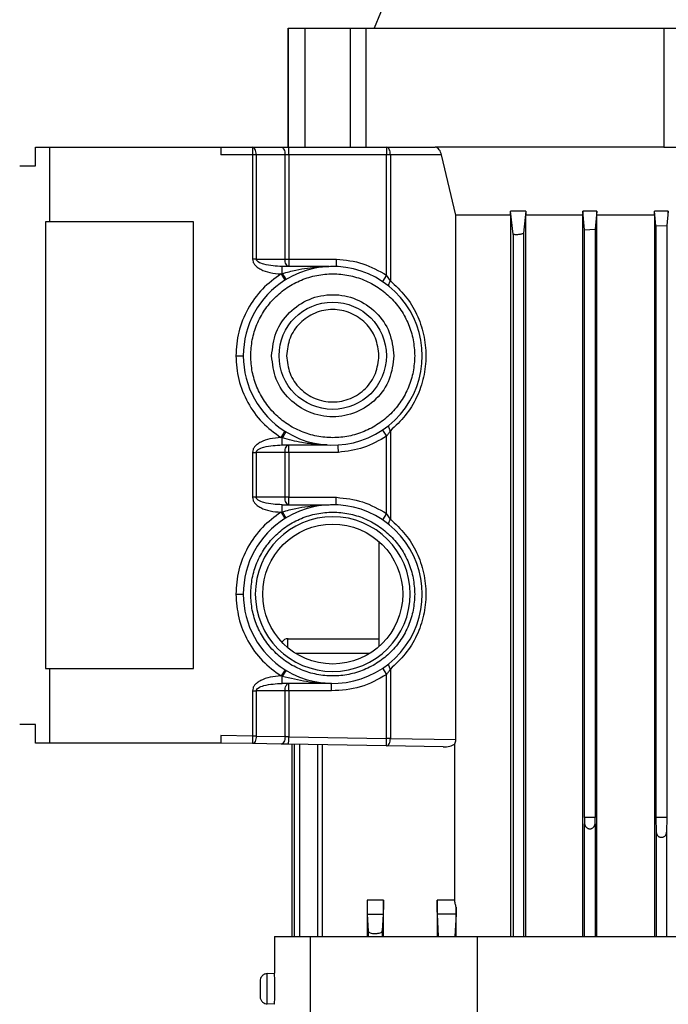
# Model space of a CAD drawing. Header units: millimetres. Extents: x 0 to 420, y 0 to 297.
# Tile 44 of 73: x 199.69 to 204.04, y 226.54 to 233.15. Entities that reach past the tile are written whole.
import ezdxf

# ---------------------------------------------------------------- set-up
doc = ezdxf.new("R2010")
doc.units = ezdxf.units.MM

msp = doc.modelspace()

# ---------------------------------------------------------------- linework, layer by layer
at = {"color": 7, "linetype": 'Continuous', "lineweight": 25}
for p, q in [((202.18943, 233.39329), (202.06822, 233.09329)), ((201.48943, 233.09329), (201.48943, 232.29329)), ((201.48943, 233.09329), (201.49074, 233.09329)), ((201.49074, 232.29329), (201.49074, 233.09329)), ((201.49074, 233.09329), (201.60185, 233.09329)), ((201.60185, 233.09329), (201.60185, 232.29329)), ((201.60185, 233.09329), (201.90561, 233.09329)), ((201.90561, 233.09329), (201.90561, 232.29329)), ((201.90561, 233.09329), (202.0145, 233.09329)), ((202.0145, 232.29329), (202.0145, 233.09329)), ((202.0145, 233.09329), (204.01095, 233.09329)), ((204.01095, 233.09329), (204.01095, 232.29329)), ((204.01095, 233.09329), (204.12974, 233.09329)), ((199.79481, 232.16829), (199.79481, 232.29329)), ((199.79481, 232.29329), (199.8884, 232.29329)), ((199.8884, 232.29329), (199.8884, 231.79329)), ((199.8884, 232.29329), (201.03943, 232.29329)), ((201.03943, 232.29329), (201.03943, 232.24329)), ((201.03943, 232.29329), (201.25103, 232.29329)), ((201.25103, 232.29329), (201.25103, 232.24329)), ((201.25103, 232.29329), (201.44434, 232.29329)), ((201.49434, 232.24329), (201.49434, 232.29329)), ((201.49434, 232.29329), (202.15103, 232.29329)), ((202.15103, 232.29329), (202.15103, 232.24329)), ((202.15103, 232.29329), (202.47661, 232.29329)), ((204.01095, 232.29329), (202.47661, 232.29329)), ((204.01095, 232.29329), (204.12974, 232.29329)), ((201.25103, 232.24329), (201.03943, 232.24329)), ((201.25103, 232.24329), (201.25103, 231.54278)), ((201.27603, 232.24329), (201.25103, 232.24329)), ((201.27603, 232.24329), (201.27603, 231.54278)), ((201.46934, 232.24329), (201.27603, 232.24329)), ((201.46934, 231.54278), (201.46934, 232.24329)), ((201.49434, 232.24329), (201.46934, 232.24329)), ((201.49434, 232.24329), (201.49434, 231.54278)), ((202.15103, 232.24329), (201.49434, 232.24329)), ((202.15103, 231.43343), (202.15103, 232.24329)), ((202.17603, 232.24329), (202.15103, 232.24329)), ((202.17603, 232.24329), (202.17603, 231.39637)), ((202.51922, 232.24329), (202.17603, 232.24329)), ((202.61477, 231.83612), (202.51922, 232.24329)), ((199.68943, 232.16829), (199.79481, 232.16829)), ((202.98201, 231.83612), (202.61477, 231.83612)), ((202.61477, 228.31624), (202.61477, 231.83612)), ((202.98201, 231.83612), (202.9822, 231.86455)), ((202.98201, 231.83612), (202.98201, 226.99329)), ((202.99944, 231.70967), (202.9822, 231.86455)), ((203.08515, 231.86455), (202.9822, 231.86455)), ((203.08515, 231.86455), (203.06943, 231.7165)), ((203.08515, 231.86455), (203.08533, 231.83612)), ((203.08533, 226.99329), (203.08533, 231.83612)), ((203.46591, 231.83612), (203.08533, 231.83612)), ((203.46608, 231.86455), (203.46591, 231.83612)), ((203.46591, 231.83612), (203.46591, 226.99329)), ((203.47862, 231.73935), (203.46608, 231.86455)), ((203.56198, 231.86455), (203.46608, 231.86455)), ((203.56198, 231.86455), (203.55024, 231.74416)), ((203.56214, 231.83612), (203.56198, 231.86455)), ((203.56214, 226.99329), (203.56214, 231.83612)), ((203.94793, 231.83612), (203.56214, 231.83612)), ((203.94793, 231.83612), (203.94809, 231.86455)), ((203.94793, 231.83612), (203.94793, 226.99329)), ((203.9575, 231.76488), (203.94809, 231.86455)), ((204.04043, 231.86455), (203.94809, 231.86455)), ((204.04043, 231.86455), (204.03136, 231.76736)), ((204.04058, 231.83612), (204.04043, 231.86455)), ((199.8884, 231.79329), (199.86216, 231.79329)), ((199.86216, 231.79329), (199.86216, 228.79329)), ((200.85443, 231.79329), (199.8884, 231.79329)), ((200.85443, 228.79329), (200.85443, 231.79329)), ((203.9575, 231.76488), (204.03136, 231.76736)), ((203.9575, 231.76488), (203.9575, 227.79329)), ((204.03136, 231.76736), (204.03136, 227.79329)), ((202.99944, 231.70967), (202.99944, 226.99329)), ((203.06943, 231.7165), (203.06943, 226.99329)), ((203.47862, 231.73935), (203.55024, 231.74416)), ((203.47862, 227.79329), (203.47862, 231.73935)), ((203.55024, 231.74416), (203.55024, 227.79329)), ((201.27603, 231.54278), (201.25103, 231.54278)), ((201.27603, 231.54278), (201.46934, 231.54278)), ((201.46934, 231.54278), (201.49434, 231.54278)), ((201.49434, 231.54278), (201.49434, 231.49278)), ((201.49434, 231.54278), (201.81514, 231.54278)), ((201.44236, 231.44288), (201.45103, 231.44552)), ((201.44236, 231.44288), (201.46906, 231.4006)), ((201.45103, 231.44552), (201.45103, 231.49278)), ((201.76373, 231.49278), (201.45103, 231.49278)), ((202.15103, 231.43343), (202.12322, 231.39188)), ((202.17603, 231.39637), (202.15103, 231.43343)), ((201.13943, 230.89329), (201.18943, 230.89329)), ((201.46821, 230.38652), (201.44144, 230.34429)), ((202.12322, 230.39471), (202.15103, 230.35316)), ((202.17603, 230.39022), (202.17603, 229.79637)), ((201.45103, 230.34137), (201.44144, 230.34429)), ((201.45103, 230.29441), (201.45103, 230.34137)), ((202.15103, 229.83343), (202.15103, 230.35316)), ((201.25103, 230.24441), (201.25103, 229.94284)), ((201.25103, 230.24441), (201.27603, 230.24441)), ((201.46934, 230.24441), (201.27603, 230.24441)), ((201.27603, 230.24441), (201.27603, 229.94284)), ((201.45103, 230.29441), (201.75136, 230.29441)), ((201.46934, 229.94284), (201.46934, 230.24441)), ((201.49434, 230.24441), (201.46934, 230.24441)), ((201.49434, 230.24441), (201.49434, 230.29441)), ((201.8275, 230.24441), (201.49434, 230.24441)), ((201.49434, 230.24441), (201.49434, 229.94284)), ((201.27603, 229.94284), (201.25103, 229.94284)), ((201.46934, 229.94284), (201.27603, 229.94284)), ((201.49434, 229.94284), (201.46934, 229.94284)), ((201.49434, 229.89284), (201.49434, 229.94284)), ((201.49434, 229.94284), (201.81361, 229.94284)), ((201.45103, 229.84555), (201.45103, 229.89284)), ((201.45103, 229.89284), (201.76525, 229.89284)), ((201.44245, 229.84293), (201.45103, 229.84555)), ((201.44245, 229.84293), (201.46914, 229.80065)), ((202.15103, 229.83343), (202.12322, 229.79188)), ((202.17603, 229.79637), (202.15103, 229.83343)), ((202.09943, 229.64597), (202.09943, 228.94061)), ((201.13943, 229.29329), (201.18943, 229.29329)), ((201.48943, 228.99329), (202.09943, 228.99329)), ((202.03536, 228.89329), (201.5435, 228.89329)), ((199.86216, 228.79329), (199.8884, 228.79329)), ((199.8884, 228.79329), (199.8884, 228.29329)), ((199.8884, 228.79329), (200.85443, 228.79329)), ((202.12322, 228.79471), (202.15103, 228.75316)), ((202.17603, 228.79022), (202.17603, 228.3239)), ((201.46969, 228.78558), (201.44305, 228.74328)), ((201.45103, 228.74084), (201.44305, 228.74328)), ((201.45103, 228.69335), (201.45103, 228.74084)), ((202.15103, 228.3239), (202.15103, 228.75316)), ((201.78042, 228.69335), (201.45103, 228.69335)), ((201.49434, 228.64335), (201.49434, 228.69335)), ((201.25103, 228.64335), (201.25103, 228.33961)), ((201.25103, 228.64335), (201.27603, 228.64335)), ((201.46934, 228.64335), (201.27603, 228.64335)), ((201.27603, 228.64335), (201.27603, 228.33961)), ((201.46934, 228.33623), (201.46934, 228.64335)), ((201.49434, 228.64335), (201.46934, 228.64335)), ((201.78042, 228.64335), (201.49434, 228.64335)), ((201.49434, 228.64335), (201.49434, 228.33536)), ((199.79481, 228.41829), (199.68943, 228.41829)), ((199.79481, 228.29329), (199.79481, 228.41829)), ((201.25103, 228.33961), (201.03943, 228.3433)), ((201.03943, 228.3433), (201.03943, 228.29329)), ((201.27603, 228.33961), (201.25103, 228.33961)), ((201.27603, 228.33961), (201.46934, 228.33623)), ((201.49434, 228.33536), (202.15103, 228.3239)), ((199.8884, 228.29329), (199.79481, 228.29329)), ((201.03943, 228.29329), (199.8884, 228.29329)), ((201.25016, 228.28961), (201.03943, 228.29329)), ((201.44346, 228.28624), (201.25016, 228.28961)), ((202.15016, 228.2739), (201.49346, 228.28537)), ((201.51443, 228.285), (201.51443, 226.99329)), ((201.53148, 228.2847), (201.53148, 226.99329)), ((201.5658, 228.2841), (201.5658, 226.99329)), ((201.68672, 228.28199), (201.68672, 226.99329)), ((201.72103, 226.99329), (201.72103, 228.28139)), ((202.5297, 228.26728), (202.15016, 228.2739)), ((202.17603, 228.3239), (202.15103, 228.3239)), ((202.17603, 228.3239), (202.61477, 228.31624)), ((202.60872, 227.23831), (202.60872, 228.28682)), ((203.47862, 227.79329), (203.47944, 227.75165)), ((203.55024, 227.79329), (203.47862, 227.79329)), ((203.47944, 226.99329), (203.47944, 227.75165)), ((203.54943, 227.75165), (203.55024, 227.79329)), ((203.54943, 227.75165), (203.54943, 226.99329)), ((203.9575, 227.79329), (203.95944, 227.69466)), ((204.03136, 227.79329), (203.9575, 227.79329)), ((204.03136, 227.79329), (204.02943, 227.69466)), ((203.95944, 227.69466), (203.95944, 226.99329)), ((204.02943, 227.69466), (204.02943, 226.99329)), ((202.01952, 227.23831), (202.01952, 226.99329)), ((202.1293, 227.23831), (202.01952, 227.23831)), ((202.1293, 226.99329), (202.1293, 227.23831)), ((202.49022, 227.23831), (202.49022, 226.99329)), ((202.60872, 227.23831), (202.49022, 227.23831)), ((202.02082, 227.14434), (202.128, 227.14434)), ((202.02082, 227.14434), (202.02694, 227.03091)), ((202.128, 227.14434), (202.12192, 227.03159)), ((202.49966, 226.99329), (202.49151, 227.14434)), ((202.61731, 227.14434), (202.49151, 227.14434)), ((202.61731, 227.14434), (202.60916, 226.99329)), ((202.61837, 226.99329), (202.61837, 227.1911)), ((202.02694, 227.03091), (202.02694, 226.99329)), ((202.12192, 227.03159), (202.12192, 226.99329)), ((201.39943, 226.99329), (201.39943, 226.74755)), ((201.39943, 226.99329), (201.63749, 226.99329)), ((201.63749, 226.99329), (201.63749, 225.69329)), ((201.63749, 226.99329), (202.76042, 226.99329)), ((202.76042, 225.69329), (202.76042, 226.99329)), ((202.76042, 226.99329), (206.11844, 226.99329)), ((201.34975, 226.74538), (201.39943, 226.74755)), ((201.34975, 226.5412), (201.34975, 226.74538)), ((201.39943, 226.53904), (201.34975, 226.5412))]:
    msp.add_line(p, q, dxfattribs=at)
at = {"color": 7, "linetype": 'Continuous', "lineweight": 25, "flags": 128}
for points in [[(201.27603, 232.24329), (201.27555, 232.25305), (201.27413, 232.26243), (201.27182, 232.27107), (201.26871, 232.27865), (201.26492, 232.28487), (201.2606, 232.28949), (201.25591, 232.29233), (201.25103, 232.29329)], [(201.44434, 232.29329), (201.44921, 232.29233), (201.4539, 232.28949), (201.45822, 232.28487), (201.46201, 232.27865), (201.46512, 232.27107), (201.46743, 232.26243), (201.46886, 232.25305), (201.46934, 232.24329)], [(202.17603, 232.24329), (202.17555, 232.25305), (202.17413, 232.26243), (202.17182, 232.27107), (202.16871, 232.27865), (202.16492, 232.28487), (202.1606, 232.28949), (202.15591, 232.29233), (202.15103, 232.29329)], [(202.16937, 231.35767), (202.1673, 231.36015), (202.16605, 231.36351), (202.16566, 231.36766), (202.16612, 231.37252), (202.16743, 231.37795), (202.16955, 231.38384), (202.17245, 231.39002), (202.17603, 231.39637)], [(202.17603, 230.39022), (202.17245, 230.39656), (202.16955, 230.40275), (202.16743, 230.40863), (202.16612, 230.41407), (202.16566, 230.41892), (202.16605, 230.42308), (202.1673, 230.42644), (202.16937, 230.42892)], [(202.16937, 229.75767), (202.1673, 229.76015), (202.16605, 229.76351), (202.16566, 229.76766), (202.16612, 229.77252), (202.16743, 229.77795), (202.16955, 229.78384), (202.17245, 229.79002), (202.17603, 229.79637)], [(202.17603, 228.79022), (202.17245, 228.79656), (202.16955, 228.80275), (202.16743, 228.80863), (202.16612, 228.81407), (202.16566, 228.81892), (202.16605, 228.82308), (202.1673, 228.82644), (202.16937, 228.82892)], [(201.46934, 228.33623), (201.46872, 228.32643), (201.46716, 228.317), (201.46471, 228.30832), (201.46147, 228.30073), (201.45757, 228.29451), (201.45315, 228.28992), (201.44838, 228.28713), (201.44346, 228.28624)]]:
    msp.add_lwpolyline(points, dxfattribs=at)
at = {"color": 7, "linetype": 'Continuous', "lineweight": 25}
for centre, radius in [((201.78943, 230.89329), 0.36), ((201.78943, 229.29329), 0.46956)]:
    msp.add_circle(centre, radius, dxfattribs=at)
for centre, radius, start, end in [((201.80864, 231.65006), 0.41197, 209.767972, 216.403566), ((201.78943, 230.89329), 0.6, 237.630623, 122.272711), ((201.78943, 230.89329), 0.6, 122.272711, 180), ((201.78943, 230.89329), 0.6, 180, 237.630623), ((201.78943, 229.29329), 0.6, 237.798635, 122.263374), ((201.78943, 229.29329), 0.6, 122.263374, 180), ((201.78943, 229.29329), 0.51956, 0, 180), ((201.78943, 229.29329), 0.6, 180, 237.798635), ((201.78943, 229.29329), 0.51956, 180, 0), ((201.48943, 228.94329), 0.05, 90, 146.228428), ((201.84184, 228.51615), 0.45079, 144.016287, 150.103586)]:
    msp.add_arc(centre, radius, start, end, dxfattribs=at)
msp.add_ellipse((202.53054, 228.31727), major_axis=(0.09671, -0.00171), ratio=0.5169479, start_param=4.7127941, end_param=5.662857, dxfattribs=at)
for points in [[(201.44434, 232.29329), (201.45223, 232.29329), (201.46801, 232.29329), (201.48556, 232.29329), (201.49434, 232.29329)], [(201.49434, 231.49278), (201.49106, 231.49354), (201.48451, 231.49504), (201.47624, 231.5066), (201.47046, 231.52313), (201.46971, 231.53623), (201.46934, 231.54278)], [(201.23943, 230.89329), (201.24148, 230.92929), (201.24557, 231.00128), (201.27828, 231.10513), (201.32911, 231.20083), (201.39803, 231.28471), (201.48189, 231.35355), (201.5776, 231.4047), (201.68144, 231.4362), (201.78943, 231.44684), (201.89742, 231.4362), (202.00126, 231.4047), (202.09697, 231.35355), (202.18083, 231.28471), (202.24976, 231.20083), (202.30059, 231.10513), (202.33329, 231.00128), (202.33738, 230.92929), (202.33943, 230.89329)], [(201.37943, 230.89329), (201.38559, 230.94695), (201.39792, 231.05428), (201.49273, 231.19075), (201.62826, 231.28194), (201.78943, 231.31397), (201.95061, 231.28194), (202.08613, 231.19075), (202.18094, 231.05428), (202.19327, 230.94695), (202.19943, 230.89329)], [(202.09943, 230.89329), (202.09477, 230.93387), (202.08545, 231.01501), (202.01377, 231.1182), (201.9113, 231.18715), (201.78943, 231.21136), (201.66757, 231.18715), (201.5651, 231.1182), (201.49341, 231.01501), (201.48409, 230.93387), (201.47943, 230.89329)], [(202.33943, 230.89329), (202.33738, 230.8573), (202.33329, 230.7853), (202.30059, 230.68146), (202.24976, 230.58576), (202.18083, 230.50188), (202.09697, 230.43304), (202.00126, 230.38188), (201.89742, 230.35038), (201.78943, 230.33975), (201.68144, 230.35038), (201.5776, 230.38188), (201.48189, 230.43304), (201.39803, 230.50188), (201.32911, 230.58576), (201.27828, 230.68146), (201.24557, 230.7853), (201.24148, 230.8573), (201.23943, 230.89329)], [(202.19943, 230.89329), (202.19327, 230.83963), (202.18094, 230.73231), (202.08613, 230.59583), (201.95061, 230.50464), (201.78943, 230.47262), (201.62826, 230.50464), (201.49273, 230.59583), (201.39792, 230.73231), (201.38559, 230.83963), (201.37943, 230.89329)], [(201.47943, 230.89329), (201.48409, 230.85272), (201.49341, 230.77157), (201.5651, 230.66838), (201.66757, 230.59943), (201.78943, 230.57522), (201.9113, 230.59943), (202.01377, 230.66838), (202.08545, 230.77157), (202.09477, 230.85272), (202.09943, 230.89329)], [(201.46934, 230.24441), (201.46971, 230.25096), (201.47046, 230.26406), (201.47624, 230.28059), (201.48451, 230.29215), (201.49106, 230.29366), (201.49434, 230.29441)], [(201.49434, 229.89284), (201.49106, 229.89359), (201.48451, 229.8951), (201.47624, 229.90666), (201.47046, 229.92319), (201.46971, 229.93629), (201.46934, 229.94284)], [(201.23943, 229.29329), (201.24148, 229.32929), (201.24557, 229.40128), (201.27828, 229.50513), (201.32911, 229.60083), (201.39803, 229.68471), (201.48189, 229.75355), (201.5776, 229.8047), (201.68144, 229.8362), (201.78943, 229.84684), (201.89742, 229.8362), (202.00126, 229.8047), (202.09697, 229.75355), (202.18083, 229.68471), (202.24976, 229.60083), (202.30059, 229.50513), (202.33329, 229.40128), (202.33738, 229.32929), (202.33943, 229.29329)], [(202.33943, 229.29329), (202.33738, 229.2573), (202.33329, 229.1853), (202.30059, 229.08146), (202.24976, 228.98576), (202.18083, 228.90188), (202.09697, 228.83304), (202.00126, 228.78188), (201.89742, 228.75038), (201.78943, 228.73975), (201.68144, 228.75038), (201.5776, 228.78188), (201.48189, 228.83304), (201.39803, 228.90188), (201.32911, 228.98576), (201.27828, 229.08146), (201.24557, 229.1853), (201.24148, 229.2573), (201.23943, 229.29329)], [(202.15103, 228.75316), (202.09344, 228.72077), (201.97826, 228.65598), (201.84637, 228.64756), (201.78042, 228.64335)], [(201.46934, 228.64335), (201.46971, 228.64991), (201.47046, 228.66301), (201.47624, 228.67954), (201.48451, 228.6911), (201.49106, 228.6926), (201.49434, 228.69335)], [(201.78042, 228.64335), (201.78042, 228.64991), (201.78042, 228.66301), (201.78042, 228.67954), (201.78042, 228.6911), (201.78042, 228.6926), (201.78042, 228.69335)], [(201.25103, 228.33961), (201.25092, 228.33306), (201.25069, 228.31995), (201.2504, 228.30343), (201.2502, 228.29187), (201.25017, 228.29037), (201.25016, 228.28961)], [(201.27603, 228.33961), (201.27557, 228.33302), (201.27464, 228.31984), (201.26858, 228.30326), (201.26008, 228.29172), (201.25347, 228.29032), (201.25016, 228.28961)], [(202.15016, 228.2739), (202.15017, 228.27466), (202.1502, 228.27616), (202.1504, 228.28772), (202.15069, 228.30424), (202.15092, 228.31735), (202.15103, 228.3239)], [(202.15016, 228.2739), (202.15347, 228.27461), (202.16008, 228.27601), (202.16858, 228.28755), (202.17464, 228.30413), (202.17557, 228.31731), (202.17603, 228.3239)], [(202.1293, 227.23831), (202.12928, 227.22812), (202.12924, 227.20775), (202.12896, 227.18016), (202.12855, 227.15734), (202.12819, 227.14868), (202.128, 227.14434)], [(202.61837, 227.1911), (202.61823, 227.18082), (202.61796, 227.16026), (202.61753, 227.14965), (202.61731, 227.14434)]]:
    msp.add_open_spline(points, degree=3, dxfattribs=at)
for points, knots in [([(202.51922, 232.24329), (202.51747, 232.24915), (202.51396, 232.26086), (202.50457, 232.27622), (202.49346, 232.28759), (202.48365, 232.29273), (202.47829, 232.29316), (202.47661, 232.29329)], [0, 0, 0, 0, 0.2249901, 0.4498668, 0.6767291, 0.8988453, 1, 1, 1, 1]), ([(203.06943, 231.7165), (203.06894, 231.7157), (203.06798, 231.71408), (203.06151, 231.71147), (203.05215, 231.7091), (203.04064, 231.70721), (203.02855, 231.70603), (203.01728, 231.70568), (203.00803, 231.70615), (203.0017, 231.70738), (202.99963, 231.70872), (202.99946, 231.70955), (202.99944, 231.70967)], [0, 0, 0, 0, 0.1120015, 0.2239803, 0.336314, 0.4475692, 0.5566441, 0.6634572, 0.7689145, 0.8744392, 0.9813822, 1, 1, 1, 1]), ([(201.25103, 231.54278), (201.2518, 231.53632), (201.2534, 231.52274), (201.26545, 231.50404), (201.28335, 231.48714), (201.31708, 231.46645), (201.3709, 231.44815), (201.41758, 231.44471), (201.44236, 231.44288)], [0, 0, 0, 0, 0.0829451, 0.1740535, 0.2786373, 0.3986837, 0.680796, 1, 1, 1, 1]), ([(201.45103, 231.49278), (201.40939, 231.49462), (201.35401, 231.49705), (201.29638, 231.51719), (201.28064, 231.53047), (201.27658, 231.53765), (201.27621, 231.54114), (201.27603, 231.54278)], [0, 0, 0, 0, 0.6580125, 0.8749951, 0.9466233, 0.9747263, 1, 1, 1, 1]), ([(201.81413, 231.49278), (201.81414, 231.49346), (201.81416, 231.4945), (201.81429, 231.50076), (201.81445, 231.50838), (201.81466, 231.51859), (201.8149, 231.5309), (201.81505, 231.53863), (201.81514, 231.54278)], [0, 0, 0, 0, 0.2416438, 0.3687339, 0.4996373, 0.7047213, 0.841189, 1, 1, 1, 1]), ([(201.81514, 231.54278), (201.87491, 231.53618), (201.99445, 231.52299), (202.09884, 231.46328), (202.15103, 231.43343)], [0, 0, 0, 0, 0.5000572, 1, 1, 1, 1]), ([(201.44236, 231.44288), (201.39899, 231.41094), (201.31084, 231.34602), (201.2147, 231.21009), (201.1511, 231.05622), (201.14328, 230.94702), (201.13943, 230.89329)], [0, 0, 0, 0, 0.2459924, 0.5, 0.7540076, 1, 1, 1, 1]), ([(201.45103, 231.44552), (201.48124, 231.45379), (201.53746, 231.46917), (201.61602, 231.48192), (201.673, 231.48808), (201.70975, 231.49065), (201.72991, 231.49171), (201.74593, 231.49234), (201.75647, 231.49263), (201.76188, 231.49275), (201.76289, 231.49277), (201.76346, 231.49278), (201.7637, 231.49278), (201.76372, 231.49278), (201.76373, 231.49278)], [0, 0, 0, 0, 0.2915775, 0.5426513, 0.7481746, 0.8333607, 0.8920887, 0.9398023, 0.9869505, 0.9916709, 0.9953098, 0.9979826, 0.9990434, 1, 1, 1, 1]), ([(201.76474, 231.49278), (201.7647, 231.49278), (201.76465, 231.49278), (201.76424, 231.49278), (201.7639, 231.49278), (201.76373, 231.49278)], [0, 0, 0, 0, 0.4996338, 0.749235, 1, 1, 1, 1]), ([(202.17603, 231.39637), (202.21101, 231.36392), (202.27988, 231.30002), (202.35563, 231.17542), (202.40363, 231.03831), (202.41979, 230.89329), (202.40363, 230.74828), (202.35563, 230.61117), (202.27988, 230.48656), (202.21101, 230.42267), (202.17603, 230.39022)], [0, 0, 0, 0, 0.13015112, 0.25626676, 0.37906942, 0.5, 0.62093058, 0.74373324, 0.86984888, 1, 1, 1, 1]), ([(201.13943, 230.89329), (201.14327, 230.83965), (201.15106, 230.73063), (201.21445, 230.57699), (201.31028, 230.4412), (201.39819, 230.37625), (201.44144, 230.34429)], [0, 0, 0, 0, 0.2460059, 0.5, 0.7539941, 1, 1, 1, 1]), ([(201.45103, 230.34137), (201.45421, 230.34652), (201.46081, 230.35722), (201.4694, 230.3706), (201.47551, 230.37961), (201.47656, 230.38056), (201.47706, 230.38102)], [0, 0, 0, 0, 0.2407676, 0.5, 0.7592324, 1, 1, 1, 1]), ([(202.15103, 230.35316), (202.15548, 230.35928), (202.16019, 230.36576), (202.16642, 230.37506), (202.1705, 230.38128), (202.17411, 230.38711), (202.17603, 230.39022)], [0, 0, 0, 0, 0.4998199, 0.5292575, 0.7492188, 1, 1, 1, 1]), ([(201.44144, 230.34429), (201.41675, 230.34242), (201.37026, 230.33889), (201.3167, 230.32056), (201.28316, 230.2999), (201.26536, 230.28304), (201.25338, 230.26439), (201.25179, 230.25086), (201.25103, 230.24441)], [0, 0, 0, 0, 0.3192816, 0.6012797, 0.7212733, 0.8258417, 0.9169837, 1, 1, 1, 1]), ([(201.73648, 230.29493), (201.72869, 230.29529), (201.70951, 230.29617), (201.65796, 230.30002), (201.57008, 230.31029), (201.49465, 230.32998), (201.45103, 230.34137)], [0, 0, 0, 0, 0.08218351, 0.20240494, 0.53882718, 1, 1, 1, 1]), ([(202.15103, 230.35316), (202.10075, 230.32423), (202.00017, 230.26636), (201.88506, 230.25173), (201.8275, 230.24441)], [0, 0, 0, 0, 0.49994675, 1, 1, 1, 1]), ([(201.27603, 230.24441), (201.27621, 230.24606), (201.27658, 230.24954), (201.28064, 230.25673), (201.29638, 230.27), (201.35401, 230.29014), (201.40939, 230.29258), (201.45103, 230.29441)], [0, 0, 0, 0, 0.02527165, 0.0533739, 0.12500477, 0.34198745, 1, 1, 1, 1]), ([(201.75136, 230.29441), (201.75133, 230.29441), (201.75127, 230.29441), (201.75062, 230.29443), (201.74842, 230.2945), (201.74353, 230.29465), (201.73916, 230.29483), (201.73648, 230.29493)], [0, 0, 0, 0, 0.0365422, 0.0791945, 0.1956612, 0.5079365, 1, 1, 1, 1]), ([(201.75285, 230.29441), (201.7528, 230.29441), (201.75273, 230.29441), (201.75211, 230.29441), (201.75161, 230.29441), (201.75136, 230.29441)], [0, 0, 0, 0, 0.4982385, 0.7462745, 1, 1, 1, 1]), ([(201.8275, 230.24441), (201.82738, 230.24856), (201.82716, 230.25629), (201.8268, 230.2686), (201.82648, 230.27882), (201.82625, 230.28643), (201.82606, 230.29269), (201.82603, 230.29373), (201.82601, 230.29441)], [0, 0, 0, 0, 0.1588839, 0.2953773, 0.5003726, 0.6312854, 0.7583758, 1, 1, 1, 1]), ([(201.25103, 229.94284), (201.2518, 229.93637), (201.2534, 229.92279), (201.26546, 229.90408), (201.28337, 229.88718), (201.31712, 229.86649), (201.37096, 229.84819), (201.41766, 229.84476), (201.44245, 229.84293)], [0, 0, 0, 0, 0.0829382, 0.1740434, 0.2786288, 0.3986803, 0.6808037, 1, 1, 1, 1]), ([(201.45103, 229.89284), (201.40939, 229.89467), (201.35401, 229.89711), (201.29638, 229.91725), (201.28064, 229.93052), (201.27658, 229.93771), (201.27621, 229.94119), (201.27603, 229.94284)], [0, 0, 0, 0, 0.6580125, 0.8749951, 0.9466233, 0.9747263, 1, 1, 1, 1]), ([(201.81266, 229.89284), (201.81268, 229.89352), (201.8127, 229.89456), (201.81282, 229.90082), (201.81296, 229.90843), (201.81317, 229.91865), (201.81339, 229.93096), (201.81354, 229.93869), (201.81361, 229.94284)], [0, 0, 0, 0, 0.2416459, 0.3687362, 0.4996391, 0.7047356, 0.8411995, 1, 1, 1, 1]), ([(201.81361, 229.94284), (201.87366, 229.93634), (201.99374, 229.92333), (202.09861, 229.86339), (202.15103, 229.83343)], [0, 0, 0, 0, 0.5000577, 1, 1, 1, 1]), ([(201.45103, 229.84555), (201.48136, 229.85384), (201.53783, 229.86928), (201.61671, 229.88205), (201.67402, 229.88821), (201.71093, 229.89075), (201.73118, 229.89181), (201.74229, 229.8922), (201.74731, 229.89238)], [0, 0, 0, 0, 0.3101651, 0.5774504, 0.7959707, 0.8875187, 0.9492466, 1, 1, 1, 1]), ([(201.74731, 229.89238), (201.75232, 229.89253), (201.75784, 229.89269), (201.76334, 229.89281), (201.76438, 229.89283), (201.76497, 229.89284), (201.76522, 229.89284), (201.76524, 229.89284), (201.76525, 229.89284)], [0, 0, 0, 0, 0.7820434, 0.861683, 0.9227596, 0.967129, 0.9844888, 1, 1, 1, 1]), ([(201.44245, 229.84293), (201.39907, 229.811), (201.31089, 229.74608), (201.21472, 229.61013), (201.1511, 229.45625), (201.14328, 229.34703), (201.13943, 229.29329)], [0, 0, 0, 0, 0.24599107, 0.5, 0.75400893, 1, 1, 1, 1]), ([(201.47706, 229.80557), (201.47658, 229.80604), (201.47556, 229.80702), (201.46946, 229.81613), (201.46085, 229.82962), (201.45422, 229.84037), (201.45103, 229.84555)], [0, 0, 0, 0, 0.24069659, 0.5, 0.75930341, 1, 1, 1, 1]), ([(202.17603, 229.79637), (202.21101, 229.76392), (202.27988, 229.70002), (202.35563, 229.57542), (202.40363, 229.43831), (202.41979, 229.29329), (202.40363, 229.14828), (202.35563, 229.01117), (202.27988, 228.88656), (202.21101, 228.82267), (202.17603, 228.79022)], [0, 0, 0, 0, 0.1301511, 0.2562668, 0.3790694, 0.5, 0.6209306, 0.7437332, 0.8698489, 1, 1, 1, 1]), ([(201.13943, 229.29329), (201.14329, 229.2395), (201.15113, 229.13017), (201.21488, 228.97613), (201.31125, 228.8401), (201.39959, 228.7752), (201.44305, 228.74328)], [0, 0, 0, 0, 0.2459824, 0.5, 0.7540176, 1, 1, 1, 1]), ([(201.40156, 229.02865), (201.39804, 229.0339), (201.39101, 229.04438), (201.38344, 229.05747), (201.37967, 229.064)], [0, 0, 0, 0, 0.5014937, 1, 1, 1, 1]), ([(201.48863, 228.93337), (201.48865, 228.93841), (201.4887, 228.94962), (201.48884, 228.9677), (201.48901, 228.98237), (201.48923, 228.99165), (201.48936, 228.99272), (201.48943, 228.99329)], [0, 0, 0, 0, 0.1447831, 0.321602, 0.6062461, 0.7896263, 1, 1, 1, 1]), ([(202.15103, 228.75316), (202.15548, 228.75928), (202.16019, 228.76576), (202.16642, 228.77506), (202.1705, 228.78128), (202.17411, 228.78711), (202.17603, 228.79022)], [0, 0, 0, 0, 0.4998199, 0.529258, 0.7492188, 1, 1, 1, 1]), ([(201.44305, 228.74327), (201.4182, 228.74148), (201.37136, 228.7381), (201.31736, 228.71982), (201.2835, 228.69911), (201.26552, 228.68219), (201.25341, 228.66345), (201.2518, 228.64984), (201.25103, 228.64335)], [0, 0, 0, 0, 0.3191452, 0.6013419, 0.7214275, 0.8260231, 0.9171072, 1, 1, 1, 1]), ([(201.78042, 228.69335), (201.78042, 228.69335), (201.78041, 228.69335), (201.78029, 228.69336), (201.77984, 228.69336), (201.77849, 228.69337), (201.77553, 228.6934), (201.76943, 228.69347), (201.75717, 228.69369), (201.73614, 228.69433), (201.71596, 228.69535), (201.70213, 228.69627), (201.69858, 228.69651), (201.69763, 228.69658), (201.69736, 228.6966), (201.6693, 228.69861), (201.58667, 228.70659), (201.50501, 228.72721), (201.45103, 228.74084)], [0, 0, 0, 0, 0.00036299, 0.00078188, 0.00189601, 0.0055391, 0.01364349, 0.02926445, 0.06101453, 0.12485476, 0.21958946, 0.24374493, 0.25001943, 0.25170586, 0.25233595, 0.25242508, 0.50578827, 1, 1, 1, 1]), ([(201.27603, 228.64335), (201.27621, 228.645), (201.27658, 228.64848), (201.28064, 228.65567), (201.29638, 228.66895), (201.35401, 228.68909), (201.40939, 228.69152), (201.45103, 228.69335)], [0, 0, 0, 0, 0.02527165, 0.0533739, 0.12500477, 0.34198745, 1, 1, 1, 1]), ([(201.78112, 228.69335), (201.781, 228.69335), (201.78077, 228.69335), (201.78054, 228.69335), (201.78042, 228.69335)], [0, 0, 0, 0, 0.50000001, 1, 1, 1, 1]), ([(201.49434, 228.33536), (201.48923, 228.33554), (201.48045, 228.33584), (201.47261, 228.33612), (201.46934, 228.33623)], [0, 0, 0, 0, 0.581341, 1, 1, 1, 1]), ([(201.49346, 228.28537), (201.49347, 228.28604), (201.49349, 228.28706), (201.4936, 228.2933), (201.49371, 228.29975), (201.49385, 228.30776), (201.49406, 228.3194), (201.49423, 228.32907), (201.49434, 228.33536)], [0, 0, 0, 0, 0.2394568, 0.3683607, 0.5, 0.6316393, 0.7605432, 1, 1, 1, 1]), ([(201.49346, 228.28537), (201.48469, 228.28552), (201.46714, 228.28583), (201.45136, 228.2861), (201.44346, 228.28624)], [0, 0, 0, 0, 0.5000049, 1, 1, 1, 1]), ([(202.60872, 228.28682), (202.61056, 228.29164), (202.61402, 228.3007), (202.61453, 228.31128), (202.61477, 228.31624)], [0, 0, 0, 0, 0.5309649, 1, 1, 1, 1]), ([(203.47944, 227.75165), (203.48, 227.74719), (203.48109, 227.73861), (203.48768, 227.72895), (203.49487, 227.72303), (203.50093, 227.7198), (203.50754, 227.71779), (203.51443, 227.71711), (203.52132, 227.71779), (203.52792, 227.7198), (203.53399, 227.72303), (203.54118, 227.72895), (203.54777, 227.73861), (203.54886, 227.74719), (203.54943, 227.75165)], [0, 0, 0, 0, 0.1435826, 0.2766789, 0.3375083, 0.3945102, 0.4484974, 0.4999997, 0.5514913, 0.6054892, 0.6622852, 0.7233211, 0.8564174, 1, 1, 1, 1]), ([(203.95944, 227.69466), (203.96, 227.6902), (203.96109, 227.68162), (203.96768, 227.67196), (203.97487, 227.66604), (203.98093, 227.66281), (203.98754, 227.6608), (203.99443, 227.66012), (204.00132, 227.6608), (204.00792, 227.66281), (204.01399, 227.66604), (204.02118, 227.67196), (204.02777, 227.68162), (204.02886, 227.6902), (204.02943, 227.69466)], [0, 0, 0, 0, 0.1435826, 0.2766789, 0.3375083, 0.3945102, 0.4484974, 0.4999997, 0.5514913, 0.6054892, 0.6622852, 0.7233211, 0.8564174, 1, 1, 1, 1]), ([(202.01952, 227.23831), (202.01954, 227.22829), (202.01958, 227.20791), (202.01985, 227.18089), (202.02027, 227.15779), (202.02063, 227.14902), (202.02082, 227.14434)], [0, 0, 0, 0, 0.245939, 0.4999131, 0.7333691, 1, 1, 1, 1]), ([(202.49151, 227.14434), (202.49131, 227.14902), (202.49095, 227.15779), (202.49054, 227.18089), (202.49027, 227.20791), (202.49023, 227.22829), (202.49022, 227.23831)], [0, 0, 0, 0, 0.2666309, 0.5000869, 0.754061, 1, 1, 1, 1]), ([(202.61837, 227.1911), (202.61555, 227.19858), (202.61007, 227.21314), (202.60916, 227.23007), (202.60872, 227.23831)], [0, 0, 0, 0, 0.5129532, 1, 1, 1, 1]), ([(202.02694, 227.03091), (202.02775, 227.0287), (202.02935, 227.0243), (202.04024, 227.01875), (202.05333, 227.01567), (202.06519, 227.01445), (202.07443, 227.0142), (202.08366, 227.01458), (202.09553, 227.01597), (202.10862, 227.01924), (202.11951, 227.02494), (202.12111, 227.02936), (202.12192, 227.03159)], [0, 0, 0, 0, 0.1283356, 0.2544993, 0.3777284, 0.4387091, 0.499598, 0.5603427, 0.6215845, 0.7450968, 0.8715416, 1, 1, 1, 1]), ([(201.34975, 226.74538), (201.34289, 226.74424), (201.32865, 226.74189), (201.31273, 226.72837), (201.30348, 226.71192), (201.30244, 226.70079), (201.30193, 226.69543)], [0, 0, 0, 0, 0.2708076, 0.5622883, 0.7891906, 1, 1, 1, 1]), ([(201.39943, 226.53904), (201.39946, 226.5406), (201.39952, 226.54373), (201.39989, 226.56782), (201.40023, 226.60227), (201.40038, 226.64329), (201.40023, 226.68431), (201.39989, 226.71877), (201.39952, 226.74285), (201.39946, 226.74598), (201.39943, 226.74755)], [0, 0, 0, 0, 0.1249466, 0.2498886, 0.3748784, 0.4999711, 0.625097, 0.7501088, 0.8750589, 1, 1, 1, 1]), ([(201.30193, 226.69543), (201.30193, 226.69502), (201.30193, 226.69409), (201.30193, 226.68703), (201.30193, 226.67762), (201.30193, 226.66784), (201.30193, 226.65613), (201.30193, 226.64329), (201.30193, 226.63045), (201.30193, 226.61874), (201.30193, 226.60896), (201.30193, 226.59955), (201.30193, 226.59249), (201.30193, 226.59157), (201.30193, 226.59116)], [0, 0, 0, 0, 0.0903184, 0.2045632, 0.2714199, 0.3439362, 0.4207855, 0.5, 0.5792145, 0.6560638, 0.7285801, 0.7954368, 0.9096816, 1, 1, 1, 1]), ([(201.30193, 226.59116), (201.30277, 226.58425), (201.3045, 226.56992), (201.31731, 226.55343), (201.33335, 226.54347), (201.34442, 226.54194), (201.34975, 226.5412)], [0, 0, 0, 0, 0.2708076, 0.5622883, 0.7891906, 1, 1, 1, 1])]:
    msp.add_open_spline(points, degree=3, knots=knots, dxfattribs=at)

doc.saveas('drawing.dxf')
